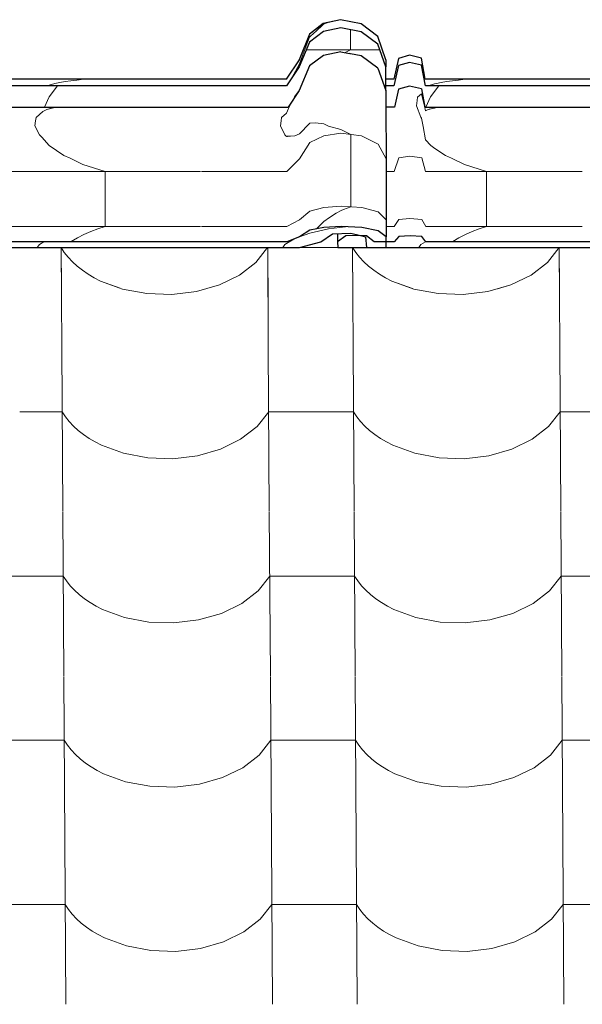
# Model space of a CAD drawing. Header units: millimetres. Extents: x -29001 to 109416, y -1251 to 13451.
# Tile 118 of 163: x -8440 to -8121, y 10428 to 10985. Entities that reach past the tile are written whole.
import ezdxf

# ---------------------------------------------------------------- set-up
doc = ezdxf.new("R2010")
doc.units = ezdxf.units.MM
doc.header["$MEASUREMENT"] = 0
for name, color, linetype in [('POHLED JIŽNÍ_1_Konstrukce - nosné', 7, 'Continuous'), ('POHLED JIŽNÍ_1_Nové_Konstrukce - krov', 7, 'Continuous'), ('POHLED JIŽNÍ_1_Nové_Konstrukce - střechy a skořepiny', 7, 'Continuous'), ('POHLED JIŽNÍ_1_Nové_Výplně - Povrchové', 7, 'Continuous')]:
    doc.layers.add(name, color=color, linetype=linetype)

# ---------------------------------------------------------------- blocks, each defined once
blk = doc.blocks.new('*X1', base_point=(-31394.74, -25864.88))
at = {"layer": 'POHLED JIŽNÍ_1_Nové_Výplně - Povrchové', "color": 21, "linetype": 'Continuous', "lineweight": 20, "true_color": 0xffaaaa}
for p, q in [((-8416.2, 10856.09), (-8415.84, 10799.61)), ((-8416.17, 10856.09), (-8414.36, 10853.33)), ((-8414.36, 10853.33), (-8412.22, 10850.64)), ((-8305.85, 10847.74), (-8299.26, 10856.09)), ((-8299.23, 10856.09), (-8298.88, 10799.61)), ((-8275.22, 10856.13), (-8281.15, 10856.13)), ((-8259.58, 10856.13), (-8275.22, 10856.13)), ((-8251.2, 10856.09), (-8250.85, 10799.61)), ((-8251.18, 10856.09), (-8249.36, 10853.33)), ((-8249.36, 10853.33), (-8247.22, 10850.64)), ((-8140.85, 10847.74), (-8134.26, 10856.09)), ((-8134.24, 10856.09), (-8133.88, 10799.61)), ((-8412.22, 10850.64), (-8409.79, 10848.05)), ((-8409.79, 10848.05), (-8407.1, 10845.59)), ((-8315.11, 10840.57), (-8305.85, 10847.74)), ((-8247.22, 10850.64), (-8244.8, 10848.05)), ((-8244.8, 10848.05), (-8242.1, 10845.59)), ((-8150.12, 10840.57), (-8140.85, 10847.74)), ((-8407.1, 10845.59), (-8404.14, 10843.26)), ((-8404.14, 10843.26), (-8400.94, 10841.08)), ((-8400.94, 10841.08), (-8397.52, 10839.06)), ((-8326.56, 10834.98), (-8315.11, 10840.57)), ((-8242.1, 10845.59), (-8239.14, 10843.26)), ((-8239.14, 10843.26), (-8235.95, 10841.08)), ((-8235.95, 10841.08), (-8232.52, 10839.06)), ((-8161.56, 10834.98), (-8150.12, 10840.57)), ((-8397.52, 10839.06), (-8393.89, 10837.21)), ((-8393.89, 10837.21), (-8381.41, 10832.64)), ((-8339.59, 10831.25), (-8326.56, 10834.98)), ((-8232.52, 10839.06), (-8228.89, 10837.21)), ((-8228.89, 10837.21), (-8216.42, 10832.64)), ((-8174.59, 10831.25), (-8161.56, 10834.98)), ((-8381.41, 10832.64), (-8367.74, 10830.05)), ((-8367.74, 10830.05), (-8353.56, 10829.58)), ((-8353.56, 10829.58), (-8339.59, 10831.25)), ((-8216.42, 10832.64), (-8202.74, 10830.05)), ((-8202.74, 10830.05), (-8188.56, 10829.58)), ((-8188.56, 10829.58), (-8174.59, 10831.25)), ((-8415.84, 10799.27), (-8415.26, 10706.6)), ((-8298.88, 10799.27), (-8298.3, 10706.6)), ((-8250.84, 10799.27), (-8250.26, 10706.6)), ((-8133.88, 10799.27), (-8133.3, 10706.6)), ((-8415.62, 10763.12), (-8439.63, 10763.12)), ((-8415.62, 10763.12), (-8413.77, 10760.33)), ((-8305.27, 10754.73), (-8298.65, 10763.12)), ((-8274.63, 10763.12), (-8298.65, 10763.12)), ((-8250.62, 10763.12), (-8274.63, 10763.12)), ((-8250.62, 10763.12), (-8248.78, 10760.33)), ((-8140.27, 10754.73), (-8133.65, 10763.12)), ((-8109.64, 10763.12), (-8133.65, 10763.12)), ((-8413.77, 10760.33), (-8411.64, 10757.63)), ((-8411.64, 10757.63), (-8409.21, 10755.04)), ((-8248.78, 10760.33), (-8246.64, 10757.63)), ((-8246.64, 10757.63), (-8244.21, 10755.04)), ((-8409.21, 10755.04), (-8406.52, 10752.58)), ((-8406.52, 10752.58), (-8403.56, 10750.25)), ((-8314.53, 10747.56), (-8305.27, 10754.73)), ((-8244.21, 10755.04), (-8241.52, 10752.58)), ((-8241.52, 10752.58), (-8238.56, 10750.25)), ((-8149.54, 10747.56), (-8140.27, 10754.73)), ((-8403.56, 10750.25), (-8400.36, 10748.07)), ((-8400.36, 10748.07), (-8396.94, 10746.05)), ((-8396.94, 10746.05), (-8393.3, 10744.21)), ((-8325.97, 10741.97), (-8314.53, 10747.56)), ((-8238.56, 10750.25), (-8235.36, 10748.07)), ((-8235.36, 10748.07), (-8231.94, 10746.05)), ((-8231.94, 10746.05), (-8228.31, 10744.21)), ((-8160.98, 10741.97), (-8149.54, 10747.56)), ((-8393.3, 10744.21), (-8380.83, 10739.63)), ((-8339.01, 10738.24), (-8325.97, 10741.97)), ((-8228.31, 10744.21), (-8215.83, 10739.63)), ((-8174.01, 10738.24), (-8160.98, 10741.97)), ((-8380.83, 10739.63), (-8367.16, 10737.05)), ((-8367.16, 10737.05), (-8352.98, 10736.57)), ((-8352.98, 10736.57), (-8339.01, 10738.24)), ((-8215.83, 10739.63), (-8202.16, 10737.05)), ((-8202.16, 10737.05), (-8187.98, 10736.57)), ((-8187.98, 10736.57), (-8174.01, 10738.24)), ((-8415.26, 10706.27), (-8414.68, 10613.59)), ((-8298.3, 10706.27), (-8297.72, 10613.59)), ((-8250.26, 10706.27), (-8249.68, 10613.59)), ((-8133.3, 10706.27), (-8132.72, 10613.59)), ((-8439.05, 10670.11), (-8463.07, 10670.11)), ((-8415.03, 10670.11), (-8439.05, 10670.11)), ((-8415.03, 10670.11), (-8413.19, 10667.32)), ((-8304.69, 10661.72), (-8298.07, 10670.11)), ((-8274.05, 10670.11), (-8298.07, 10670.11)), ((-8250.04, 10670.11), (-8274.05, 10670.11)), ((-8250.04, 10670.11), (-8248.19, 10667.32)), ((-8139.69, 10661.72), (-8133.07, 10670.11)), ((-8109.06, 10670.11), (-8133.07, 10670.11)), ((-8413.19, 10667.32), (-8411.05, 10664.62)), ((-8411.05, 10664.62), (-8408.63, 10662.03)), ((-8408.63, 10662.03), (-8405.93, 10659.57)), ((-8248.19, 10667.32), (-8246.06, 10664.62)), ((-8246.06, 10664.62), (-8243.63, 10662.03)), ((-8243.63, 10662.03), (-8240.94, 10659.57)), ((-8405.93, 10659.57), (-8402.98, 10657.24)), ((-8402.98, 10657.24), (-8399.78, 10655.06)), ((-8313.95, 10654.55), (-8304.69, 10661.72)), ((-8240.94, 10659.57), (-8237.98, 10657.24)), ((-8237.98, 10657.24), (-8234.78, 10655.06)), ((-8148.95, 10654.55), (-8139.69, 10661.72)), ((-8399.78, 10655.06), (-8396.36, 10653.04)), ((-8396.36, 10653.04), (-8392.72, 10651.2)), ((-8392.72, 10651.2), (-8380.25, 10646.62)), ((-8325.39, 10648.96), (-8313.95, 10654.55)), ((-8234.78, 10655.06), (-8231.36, 10653.04)), ((-8231.36, 10653.04), (-8227.73, 10651.2)), ((-8227.73, 10651.2), (-8215.25, 10646.62)), ((-8160.4, 10648.96), (-8148.95, 10654.55)), ((-8380.25, 10646.62), (-8366.58, 10644.04)), ((-8352.39, 10643.57), (-8338.43, 10645.24)), ((-8338.43, 10645.24), (-8325.39, 10648.96)), ((-8215.25, 10646.62), (-8201.58, 10644.04)), ((-8187.4, 10643.57), (-8173.43, 10645.24)), ((-8173.43, 10645.24), (-8160.4, 10648.96)), ((-8366.58, 10644.04), (-8352.39, 10643.57)), ((-8201.58, 10644.04), (-8187.4, 10643.57)), ((-8414.68, 10613.26), (-8414.1, 10520.58)), ((-8297.72, 10613.26), (-8297.14, 10520.58)), ((-8249.68, 10613.26), (-8249.1, 10520.58)), ((-8132.72, 10613.26), (-8132.14, 10520.58)), ((-8438.47, 10577.1), (-8462.49, 10577.1)), ((-8414.45, 10577.1), (-8438.47, 10577.1)), ((-8414.45, 10577.1), (-8412.61, 10574.31)), ((-8412.61, 10574.31), (-8410.47, 10571.61)), ((-8304.1, 10568.71), (-8297.49, 10577.1)), ((-8273.47, 10577.1), (-8297.49, 10577.1)), ((-8249.45, 10577.1), (-8273.47, 10577.1)), ((-8249.45, 10577.1), (-8247.61, 10574.31)), ((-8247.61, 10574.31), (-8245.47, 10571.61)), ((-8139.11, 10568.71), (-8132.49, 10577.1)), ((-8108.47, 10577.1), (-8132.49, 10577.1)), ((-8410.47, 10571.61), (-8408.05, 10569.02)), ((-8408.05, 10569.02), (-8405.35, 10566.56)), ((-8313.37, 10561.54), (-8304.1, 10568.71)), ((-8245.47, 10571.61), (-8243.05, 10569.02)), ((-8243.05, 10569.02), (-8240.35, 10566.56)), ((-8148.37, 10561.54), (-8139.11, 10568.71)), ((-8405.35, 10566.56), (-8402.4, 10564.23)), ((-8402.4, 10564.23), (-8399.2, 10562.05)), ((-8399.2, 10562.05), (-8395.77, 10560.04)), ((-8324.81, 10555.95), (-8313.37, 10561.54)), ((-8240.35, 10566.56), (-8237.4, 10564.23)), ((-8237.4, 10564.23), (-8234.2, 10562.05)), ((-8234.2, 10562.05), (-8230.78, 10560.04)), ((-8159.81, 10555.95), (-8148.37, 10561.54)), ((-8395.77, 10560.04), (-8392.14, 10558.19)), ((-8392.14, 10558.19), (-8379.67, 10553.61)), ((-8337.85, 10552.23), (-8324.81, 10555.95)), ((-8230.78, 10560.04), (-8227.14, 10558.19)), ((-8227.14, 10558.19), (-8214.67, 10553.61)), ((-8172.85, 10552.23), (-8159.81, 10555.95)), ((-8379.67, 10553.61), (-8365.99, 10551.03)), ((-8365.99, 10551.03), (-8351.81, 10550.56)), ((-8351.81, 10550.56), (-8337.85, 10552.23)), ((-8214.67, 10553.61), (-8201, 10551.03)), ((-8201, 10551.03), (-8186.81, 10550.56)), ((-8186.81, 10550.56), (-8172.85, 10552.23)), ((-8414.1, 10520.25), (-8413.52, 10427.57)), ((-8297.13, 10520.25), (-8296.55, 10427.57)), ((-8249.1, 10520.25), (-8248.52, 10427.57)), ((-8132.14, 10520.25), (-8131.56, 10427.57)), ((-8437.89, 10484.09), (-8461.9, 10484.09)), ((-8413.87, 10484.09), (-8437.89, 10484.09)), ((-8413.87, 10484.09), (-8412.03, 10481.3)), ((-8303.52, 10475.7), (-8296.91, 10484.09)), ((-8272.89, 10484.09), (-8296.91, 10484.09)), ((-8248.87, 10484.09), (-8272.89, 10484.09)), ((-8248.87, 10484.09), (-8247.03, 10481.3)), ((-8138.53, 10475.7), (-8131.91, 10484.09)), ((-8107.89, 10484.09), (-8131.91, 10484.09)), ((-8412.03, 10481.3), (-8409.89, 10478.6)), ((-8409.89, 10478.6), (-8407.47, 10476.01)), ((-8247.03, 10481.3), (-8244.89, 10478.6)), ((-8244.89, 10478.6), (-8242.47, 10476.01)), ((-8407.47, 10476.01), (-8404.77, 10473.55)), ((-8404.77, 10473.55), (-8401.82, 10471.22)), ((-8312.79, 10468.53), (-8303.52, 10475.7)), ((-8242.47, 10476.01), (-8239.77, 10473.55)), ((-8239.77, 10473.55), (-8236.82, 10471.22)), ((-8147.79, 10468.53), (-8138.53, 10475.7)), ((-8401.82, 10471.22), (-8398.62, 10469.04)), ((-8398.62, 10469.04), (-8395.19, 10467.03)), ((-8395.19, 10467.03), (-8391.56, 10465.18)), ((-8324.23, 10462.94), (-8312.79, 10468.53)), ((-8236.82, 10471.22), (-8233.62, 10469.04)), ((-8233.62, 10469.04), (-8230.2, 10467.03)), ((-8230.2, 10467.03), (-8226.56, 10465.18)), ((-8159.23, 10462.94), (-8147.79, 10468.53)), ((-8391.56, 10465.18), (-8379.09, 10460.61)), ((-8337.27, 10459.22), (-8324.23, 10462.94)), ((-8226.56, 10465.18), (-8214.09, 10460.61)), ((-8172.27, 10459.22), (-8159.23, 10462.94)), ((-8379.09, 10460.61), (-8365.41, 10458.02)), ((-8365.41, 10458.02), (-8351.23, 10457.55)), ((-8351.23, 10457.55), (-8337.27, 10459.22)), ((-8214.09, 10460.61), (-8200.41, 10458.02)), ((-8200.41, 10458.02), (-8186.23, 10457.55)), ((-8186.23, 10457.55), (-8172.27, 10459.22))]:
    blk.add_line(p, q, dxfattribs=at)
blk = doc.blocks.new('*X2', base_point=(-31394.74, -25864.88))
at = {"layer": 'POHLED JIŽNÍ_1_Nové_Konstrukce - střechy a skořepiny', "color": 21, "linetype": 'Continuous', "lineweight": 20, "true_color": 0xffaaaa}
for p, q in [((-8416.2, 10856.09), (-8416.05, 10833.21)), ((-8416.17, 10856.09), (-8414.36, 10853.33)), ((-8414.36, 10853.33), (-8412.22, 10850.64)), ((-8305.85, 10847.74), (-8299.26, 10856.09)), ((-8299.23, 10856.09), (-8299.02, 10822.11)), ((-8275.22, 10856.13), (-8281.15, 10856.13)), ((-8259.58, 10856.13), (-8275.22, 10856.13)), ((-8251.2, 10856.09), (-8251.03, 10828.59)), ((-8251.18, 10856.09), (-8249.36, 10853.33)), ((-8249.36, 10853.33), (-8247.22, 10850.64)), ((-8140.85, 10847.74), (-8134.26, 10856.09)), ((-8134.24, 10856.09), (-8134.09, 10832.78)), ((-8412.22, 10850.64), (-8409.79, 10848.05)), ((-8409.79, 10848.05), (-8407.1, 10845.59)), ((-8315.11, 10840.57), (-8305.85, 10847.74)), ((-8247.22, 10850.64), (-8244.8, 10848.05)), ((-8244.8, 10848.05), (-8242.1, 10845.59)), ((-8150.12, 10840.57), (-8140.85, 10847.74)), ((-8407.1, 10845.59), (-8404.14, 10843.26)), ((-8404.14, 10843.26), (-8400.94, 10841.08)), ((-8400.94, 10841.08), (-8397.52, 10839.06)), ((-8326.56, 10834.98), (-8315.11, 10840.57)), ((-8242.1, 10845.59), (-8239.14, 10843.26)), ((-8239.14, 10843.26), (-8235.95, 10841.08)), ((-8235.95, 10841.08), (-8232.52, 10839.06)), ((-8161.56, 10834.98), (-8150.12, 10840.57)), ((-8397.52, 10839.06), (-8393.89, 10837.21)), ((-8393.89, 10837.21), (-8382.81, 10833.16)), ((-8333.2, 10833.08), (-8326.56, 10834.98)), ((-8232.52, 10839.06), (-8228.89, 10837.21)), ((-8228.89, 10837.21), (-8217.14, 10832.91)), ((-8169.06, 10832.84), (-8161.56, 10834.98))]:
    blk.add_line(p, q, dxfattribs=at)

msp = doc.modelspace()

# ---------------------------------------------------------------- linework, layer by layer
at = {"layer": 'POHLED JIŽNÍ_1_Nové_Konstrukce - krov', "color": 1, "linetype": 'Continuous', "lineweight": 25}
for p, q in [((-8267.74, 10983.03), (-8275.61, 10976.93)), ((-8258.01, 10985.2), (-8267.74, 10983.03)), ((-8257.88, 10980.54), (-8267.61, 10978.44)), ((-8246.3, 10982.9), (-8257.95, 10985.2)), ((-8246.23, 10978.31), (-8257.88, 10980.54)), ((-8236.91, 10975.64), (-8246.3, 10982.9)), ((-8275.61, 10976.93), (-8281.48, 10962.56)), ((-8267.61, 10978.44), (-8275.49, 10972.52)), ((-8236.85, 10971.28), (-8246.23, 10978.31)), ((-8232.37, 10962.56), (-8236.91, 10975.64)), ((-8275.49, 10972.52), (-8281.37, 10958.59)), ((-8232.32, 10958.59), (-8236.85, 10971.28)), ((-8267.62, 10964.91), (-8275.5, 10959)), ((-8257.89, 10967.02), (-8267.62, 10964.91)), ((-8257.89, 10967.02), (-8252.83, 10966.05)), ((-8252.24, 10965.94), (-8252.83, 10966.05)), ((-8252.41, 10966.08), (-8252.24, 10965.94)), ((-8246.24, 10964.79), (-8252.24, 10965.94)), ((-8236.86, 10957.75), (-8246.24, 10964.79)), ((-8225.19, 10963.3), (-8227.86, 10951.44)), ((-8218.96, 10965.04), (-8225.19, 10963.3)), ((-8212.17, 10963.47), (-8218.9, 10965.04)), ((-8209.99, 10951.44), (-8212.17, 10963.47)), ((-8281.48, 10962.56), (-8288.69, 10951.44)), ((-8281.37, 10958.59), (-8288.59, 10947.81)), ((-8275.5, 10959), (-8281.37, 10945.07)), ((-8236.86, 10957.75), (-8232.33, 10945.07)), ((-8232.37, 10962.56), (-8232.32, 10958.59)), ((-8232.33, 10947.81), (-8232.32, 10958.59)), ((-8225.08, 10959.31), (-8227.76, 10947.81)), ((-8218.84, 10961), (-8225.08, 10959.31)), ((-8212.12, 10959.47), (-8218.84, 10961)), ((-8209.94, 10947.81), (-8212.12, 10959.47)), ((-8294.18, 10951.44), (-8559.75, 10951.44)), ((-8294.13, 10947.81), (-8559.7, 10947.81)), ((-8288.64, 10951.44), (-8294.18, 10951.44)), ((-8288.59, 10947.81), (-8294.13, 10947.81)), ((-8227.76, 10947.81), (-8233.31, 10947.81)), ((-8232.33, 10945.07), (-8232.33, 10947.81)), ((-8227.81, 10951.44), (-8232.32, 10951.44)), ((-8218.85, 10947.48), (-8225.09, 10945.79)), ((-8212.13, 10945.95), (-8218.85, 10947.48)), ((-8204.75, 10951.44), (-8209.99, 10951.44)), ((-8204.7, 10947.81), (-8209.94, 10947.81)), ((-7939.18, 10951.44), (-8204.75, 10951.44)), ((-7939.13, 10947.81), (-8204.7, 10947.81)), ((-8281.37, 10945.07), (-8287.64, 10935.71)), ((-8232.33, 10945.07), (-8232.28, 10938.09)), ((-8225.09, 10945.79), (-8227.43, 10935.71)), ((-8212.13, 10945.95), (-8210.21, 10935.71)), ((-8565.21, 10935.71), (-8287.64, 10935.71)), ((-8232.28, 10938.09), (-8232.24, 10927.87)), ((-8227.43, 10935.71), (-8232.27, 10935.71)), ((-8210.21, 10935.71), (-7932.64, 10935.71)), ((-8232.24, 10927.87), (-8232.2, 10914.75)), ((-8232.2, 10914.75), (-8232.17, 10899.1)), ((-8232.17, 10899.1), (-8232.14, 10881.41)), ((-8232.14, 10881.41), (-8232.12, 10862.22)), ((-8275.27, 10865.95), (-8281.17, 10862.22)), ((-8267.38, 10867.54), (-8275.27, 10865.95)), ((-8269.16, 10859.33), (-8262.51, 10864)), ((-8257.65, 10868.1), (-8267.38, 10867.54)), ((-8262.51, 10864), (-8252.2, 10864.23)), ((-8259.7, 10864.06), (-8259.69, 10859.33)), ((-8254.94, 10862.76), (-8259.69, 10859.33)), ((-8246, 10867.5), (-8257.65, 10868.1)), ((-8248.9, 10863.02), (-8254.94, 10862.76)), ((-8252.2, 10864.23), (-8246.76, 10862.92)), ((-8243.34, 10862.76), (-8248.9, 10863.02)), ((-8246.76, 10862.92), (-8243.86, 10862.22)), ((-8236.63, 10865.62), (-8246, 10867.5)), ((-8238.98, 10859.33), (-8243.34, 10862.76)), ((-8232.12, 10862.22), (-8236.63, 10865.62)), ((-8218.64, 10862.87), (-8224.89, 10862.41)), ((-8211.92, 10862.46), (-8218.64, 10862.87)), ((-8293.96, 10859.33), (-8559.53, 10859.33)), ((-8288.42, 10859.33), (-8293.96, 10859.33)), ((-8281.17, 10862.22), (-8288.42, 10859.33)), ((-8281.28, 10856.09), (-8269.16, 10859.33)), ((-8259.69, 10859.33), (-8259.58, 10856.09)), ((-8243.86, 10862.22), (-8243.35, 10856.09)), ((-8233.81, 10859.33), (-8238.98, 10859.33)), ((-8227.58, 10859.33), (-8233.81, 10859.33)), ((-8232.18, 10856.09), (-8232.15, 10859.33)), ((-8232.15, 10859.33), (-8232.12, 10862.22)), ((-8224.89, 10862.41), (-8227.58, 10859.33)), ((-8209.76, 10859.33), (-8211.92, 10862.46)), ((-8204.53, 10859.33), (-8209.76, 10859.33)), ((-7938.96, 10859.33), (-8204.53, 10859.33)), ((-8572.43, 10856.09), (-8281.28, 10856.09)), ((-8259.58, 10856.09), (-8244.64, 10856.09)), ((-8244.64, 10856.09), (-8243.35, 10856.09)), ((-8243.35, 10856.09), (-8232.18, 10856.09)), ((-8232.18, 10856.09), (-8217.43, 10856.09)), ((-8217.43, 10856.09), (-7926.28, 10856.09))]:
    msp.add_line(p, q, dxfattribs=at)
at = {"layer": 'POHLED JIŽNÍ_1_Nové_Konstrukce - krov', "color": 21, "linetype": 'Continuous', "lineweight": 20, "true_color": 0xffaaaa}
for p, q in [((-8267.69, 10983.03), (-8275.56, 10976.93)), ((-8268.19, 10982.11), (-8271.66, 10978.88)), ((-8267.67, 10982.59), (-8268.19, 10982.11)), ((-8257.97, 10985.2), (-8267.69, 10983.03)), ((-8264.52, 10983.72), (-8267.67, 10982.59)), ((-8264.44, 10983.75), (-8264.52, 10983.72)), ((-8260.66, 10984.6), (-8264.44, 10983.75)), ((-8257.96, 10985.2), (-8260.66, 10984.6)), ((-8275.56, 10976.93), (-8281.43, 10962.56)), ((-8275.56, 10976.93), (-8281.43, 10962.56)), ((-8275.52, 10975.21), (-8277.92, 10968.92)), ((-8275.52, 10975.21), (-8277.92, 10968.92)), ((-8274.91, 10975.8), (-8275.52, 10975.21)), ((-8271.66, 10978.88), (-8274.91, 10975.8)), ((-8252.38, 10979.49), (-8252.39, 10968.08)), ((-8277.92, 10968.92), (-8280.68, 10961.67)), ((-8277.92, 10968.92), (-8280.68, 10961.67)), ((-8235.71, 10968.08), (-8277.36, 10968.08)), ((-8255.38, 10966.54), (-8252.39, 10968.08)), ((-8225.15, 10963.3), (-8227.82, 10951.44)), ((-8225.15, 10963.3), (-8227.82, 10951.44)), ((-8218.91, 10965.04), (-8225.15, 10963.3)), ((-8281.43, 10962.56), (-8288.66, 10951.44)), ((-8281.43, 10962.56), (-8288.66, 10951.44)), ((-8281.38, 10959.77), (-8285.35, 10952.65)), ((-8281.38, 10959.77), (-8285.35, 10952.65)), ((-8280.68, 10961.67), (-8281.38, 10959.77)), ((-8280.68, 10961.67), (-8281.38, 10959.77)), ((-8419.69, 10949.08), (-8424.35, 10947.81)), ((-8423.01, 10941.56), (-8418.3, 10947.81)), ((-8416.93, 10949.62), (-8419.69, 10949.08)), ((-8413.92, 10950.12), (-8416.93, 10949.62)), ((-8410.67, 10950.6), (-8413.92, 10950.12)), ((-8407.2, 10951.03), (-8410.67, 10950.6)), ((-8403.52, 10951.43), (-8407.2, 10951.03)), ((-8403.44, 10951.44), (-8403.52, 10951.43)), ((-8204.72, 10948.8), (-8208.35, 10947.81)), ((-8207.01, 10941.56), (-8202.3, 10947.81)), ((-8203.69, 10949.08), (-8204.72, 10948.8)), ((-8200.93, 10949.62), (-8203.69, 10949.08)), ((-8197.92, 10950.12), (-8200.93, 10949.62)), ((-8194.67, 10950.6), (-8197.92, 10950.12)), ((-8191.2, 10951.03), (-8194.67, 10950.6)), ((-8187.53, 10951.43), (-8191.2, 10951.03)), ((-8187.44, 10951.44), (-8187.52, 10951.43)), ((-8425.6, 10935.71), (-8423.01, 10941.56)), ((-8284.57, 10940.31), (-8284.01, 10941.56)), ((-8284.57, 10940.31), (-8284.01, 10941.56)), ((-8284.01, 10941.56), (-8281.37, 10945.07)), ((-8284.01, 10941.56), (-8281.46, 10944.94)), ((-8214.34, 10941.37), (-8214.66, 10939.46)), ((-8212.11, 10943.16), (-8214.34, 10941.37)), ((-8210.5, 10936.24), (-8212.11, 10943.16)), ((-8209.6, 10935.71), (-8207.01, 10941.56)), ((-8419.69, 10935.41), (-8424.36, 10934.29)), ((-8419.69, 10935.41), (-8423.7, 10934.44)), ((-8417.91, 10935.71), (-8419.69, 10935.41)), ((-8417.91, 10935.71), (-8419.69, 10935.41)), ((-8285.36, 10939.13), (-8287.5, 10934.88)), ((-8285.36, 10939.13), (-8287.5, 10934.88)), ((-8214.66, 10939.46), (-8215.01, 10936.42)), ((-8215.01, 10936.42), (-8212.49, 10930.02)), ((-8209.94, 10933.53), (-8210.5, 10936.24)), ((-8204.72, 10935.16), (-8208.36, 10934.29)), ((-8204.72, 10935.16), (-8207.7, 10934.44)), ((-8203.69, 10935.41), (-8204.72, 10935.16)), ((-8203.69, 10935.41), (-8204.72, 10935.16)), ((-8201.91, 10935.71), (-8203.69, 10935.41)), ((-8201.91, 10935.71), (-8203.69, 10935.41)), ((-8430.35, 10929.74), (-8430.67, 10927.97)), ((-8426.5, 10933.27), (-8430.35, 10929.74)), ((-8424.36, 10934.29), (-8426.5, 10933.27)), ((-8291.35, 10929.74), (-8291.67, 10927.97)), ((-8291.35, 10929.74), (-8291.67, 10927.97)), ((-8288.59, 10932.27), (-8291.35, 10929.74)), ((-8288.59, 10932.27), (-8291.35, 10929.74)), ((-8287.5, 10934.88), (-8288.59, 10932.27)), ((-8287.5, 10934.88), (-8288.59, 10932.27)), ((-8212.49, 10930.02), (-8212.04, 10929.48)), ((-8208.36, 10934.29), (-8209.94, 10933.53)), ((-8430.67, 10927.97), (-8431.03, 10925.18)), ((-8431.03, 10925.18), (-8428.51, 10919.9)), ((-8291.67, 10927.97), (-8292.03, 10925.18)), ((-8291.67, 10927.97), (-8292.03, 10925.18)), ((-8292.03, 10925.18), (-8289.51, 10919.9)), ((-8292.03, 10925.18), (-8289.51, 10919.9)), ((-8281.26, 10920.57), (-8275.51, 10926.48)), ((-8281.26, 10920.57), (-8275.51, 10926.48)), ((-8275.51, 10926.48), (-8275.36, 10926.67)), ((-8275.51, 10926.48), (-8275.36, 10926.67)), ((-8275.36, 10926.67), (-8272.07, 10926.74)), ((-8272.07, 10926.74), (-8267.47, 10926.26)), ((-8267.47, 10926.26), (-8264.76, 10924.9)), ((-8264.76, 10924.9), (-8257.72, 10923.1)), ((-8212.04, 10929.48), (-8211.17, 10924.69)), ((-8211.17, 10924.69), (-8209.86, 10917.22)), ((-8428.51, 10919.9), (-8427.18, 10918.73)), ((-8427.18, 10918.73), (-8422.92, 10913.88)), ((-8289.51, 10919.9), (-8288.52, 10919.03)), ((-8289.51, 10919.9), (-8288.52, 10919.03)), ((-8288.52, 10919.03), (-8283.91, 10919.36)), ((-8288.52, 10919.03), (-8288.18, 10919.15)), ((-8288.18, 10919.15), (-8283.91, 10919.36)), ((-8283.91, 10919.36), (-8281.26, 10920.57)), ((-8283.91, 10919.36), (-8281.26, 10920.57)), ((-8267.45, 10919.48), (-8275.33, 10915.59)), ((-8257.72, 10920.87), (-8267.45, 10919.48)), ((-8257.72, 10923.1), (-8252.22, 10920.17)), ((-8246.07, 10919.4), (-8257.72, 10920.87)), ((-8252.2, 10911.51), (-8252.22, 10920.17)), ((-8236.69, 10914.77), (-8246.07, 10919.4)), ((-8422.92, 10913.88), (-8414.55, 10908.3)), ((-8275.33, 10915.59), (-8281.23, 10906.42)), ((-8275.33, 10915.59), (-8281.23, 10906.42)), ((-8232.18, 10906.42), (-8236.69, 10914.77)), ((-8209.86, 10917.22), (-8206.92, 10913.88)), ((-8206.92, 10913.88), (-8204.61, 10912.34)), ((-8414.55, 10908.3), (-8411.12, 10906.85)), ((-8252.19, 10900.69), (-8252.2, 10911.51)), ((-8218.7, 10908), (-8224.94, 10906.89)), ((-8211.98, 10906.99), (-8218.7, 10908)), ((-8204.61, 10912.34), (-8198.55, 10908.3)), ((-8198.55, 10908.3), (-8195.12, 10906.85)), ((-8411.12, 10906.85), (-8403.82, 10903.17)), ((-8403.82, 10903.17), (-8391.28, 10899.31)), ((-8281.23, 10906.42), (-8288.47, 10899.31)), ((-8281.23, 10906.42), (-8288.47, 10899.31)), ((-8224.94, 10906.89), (-8227.63, 10899.31)), ((-8224.94, 10906.89), (-8227.63, 10899.31)), ((-8209.81, 10899.31), (-8211.98, 10906.99)), ((-8195.12, 10906.85), (-8187.82, 10903.17)), ((-8187.82, 10903.17), (-8175.28, 10899.31)), ((-8337.25, 10899.31), (-8475.75, 10899.31)), ((-8391.27, 10892.7), (-8391.28, 10899.31)), ((-8294.01, 10899.31), (-8336.75, 10899.31)), ((-8288.47, 10899.31), (-8294.01, 10899.31)), ((-8288.47, 10899.31), (-8293.48, 10899.31)), ((-8252.17, 10890.56), (-8252.19, 10900.69)), ((-8227.63, 10899.31), (-8232.17, 10899.31)), ((-8227.63, 10899.31), (-8232.17, 10899.31)), ((-8204.58, 10899.31), (-8209.81, 10899.31)), ((-8121.25, 10899.31), (-8204.58, 10899.31)), ((-8175.27, 10892.7), (-8175.28, 10899.31)), ((-8391.26, 10884.44), (-8391.27, 10892.7)), ((-8252.16, 10879.19), (-8252.17, 10890.56)), ((-8175.26, 10884.44), (-8175.27, 10892.7)), ((-8391.24, 10876.69), (-8391.26, 10884.44)), ((-8257.66, 10879.56), (-8267.39, 10878.82)), ((-8246.01, 10878.77), (-8257.66, 10879.56)), ((-8175.25, 10876.69), (-8175.26, 10884.44)), ((-8391.24, 10868.01), (-8391.24, 10876.69)), ((-8275.28, 10876.73), (-8281.18, 10871.82)), ((-8275.28, 10876.73), (-8281.18, 10871.82)), ((-8267.39, 10878.82), (-8275.28, 10876.73)), ((-8260.36, 10875.68), (-8264.23, 10873.17)), ((-8257.66, 10877.2), (-8260.36, 10875.68)), ((-8256.33, 10877.77), (-8257.66, 10877.2)), ((-8252.16, 10879.19), (-8256.33, 10877.77)), ((-8236.64, 10876.29), (-8246.01, 10878.77)), ((-8232.13, 10871.82), (-8236.64, 10876.29)), ((-8175.24, 10868.01), (-8175.25, 10876.69)), ((-8281.18, 10871.82), (-8288.43, 10868.01)), ((-8281.18, 10871.82), (-8288.43, 10868.01)), ((-8267.91, 10870.37), (-8271.39, 10866.94)), ((-8267.39, 10870.83), (-8267.91, 10870.37)), ((-8264.23, 10873.17), (-8267.39, 10870.83)), ((-8224.89, 10872.07), (-8227.59, 10868.01)), ((-8224.89, 10872.07), (-8227.59, 10868.01)), ((-8218.65, 10872.67), (-8224.89, 10872.07)), ((-8211.93, 10872.13), (-8218.65, 10872.67)), ((-8209.77, 10868.01), (-8211.93, 10872.13)), ((-8337.2, 10868.01), (-8475.7, 10868.01)), ((-8403.3, 10863.5), (-8406.98, 10861.6)), ((-8399.44, 10865.21), (-8403.3, 10863.5)), ((-8395.41, 10866.72), (-8399.44, 10865.21)), ((-8391.24, 10868.01), (-8395.41, 10866.72)), ((-8293.96, 10868.01), (-8336.7, 10868.01)), ((-8293.96, 10868.01), (-8295.16, 10868.01)), ((-8288.43, 10868.01), (-8293.96, 10868.01)), ((-8288.43, 10868.01), (-8293.96, 10868.01)), ((-8281.26, 10862.19), (-8275.44, 10864.25)), ((-8281.26, 10862.19), (-8275.44, 10864.25)), ((-8275.44, 10864.25), (-8264.7, 10866.66)), ((-8275.44, 10864.25), (-8264.7, 10866.66)), ((-8271.39, 10866.94), (-8271.63, 10866.69)), ((-8264.7, 10866.66), (-8255.14, 10867.97)), ((-8264.7, 10866.66), (-8255.14, 10867.97)), ((-8227.59, 10868.01), (-8232.13, 10868.01)), ((-8227.59, 10868.01), (-8232.13, 10868.01)), ((-8204.54, 10868.01), (-8209.77, 10868.01)), ((-8121.2, 10868.01), (-8204.54, 10868.01)), ((-8187.3, 10863.5), (-8190.98, 10861.6)), ((-8183.44, 10865.21), (-8187.3, 10863.5)), ((-8179.41, 10866.72), (-8183.44, 10865.21)), ((-8175.24, 10868.01), (-8179.41, 10866.72)), ((-8429.68, 10856.09), (-8428.42, 10857.9)), ((-8429.68, 10856.09), (-8428.42, 10857.9)), ((-8428.42, 10857.9), (-8426.04, 10859.33)), ((-8428.42, 10857.9), (-8426.04, 10859.33)), ((-8410.46, 10859.5), (-8410.7, 10859.33)), ((-8406.98, 10861.6), (-8410.46, 10859.5)), ((-8290.68, 10856.09), (-8289.42, 10857.9)), ((-8290.68, 10856.09), (-8289.42, 10857.9)), ((-8289.42, 10857.9), (-8284.37, 10860.95)), ((-8289.42, 10857.9), (-8284.37, 10860.95)), ((-8213.68, 10856.09), (-8212.42, 10857.9)), ((-8213.68, 10856.09), (-8212.42, 10857.9)), ((-8212.42, 10857.9), (-8209.85, 10859.45)), ((-8212.42, 10857.9), (-8209.85, 10859.45)), ((-8194.46, 10859.5), (-8194.7, 10859.33)), ((-8190.98, 10861.6), (-8194.46, 10859.5))]:
    msp.add_line(p, q, dxfattribs=at)
msp.add_point((-8288.18, 10919.15), dxfattribs=at)

# ---------------------------------------------------------------- block references
at = {"layer": 'POHLED JIŽNÍ_1_Konstrukce - nosné', "color": 9, "linetype": 'Continuous', "lineweight": 13}
for name in ['*X1', '*X2']:
    msp.add_blockref(name, (-31394.74, -25864.88), dxfattribs=at)

doc.saveas('drawing.dxf')
